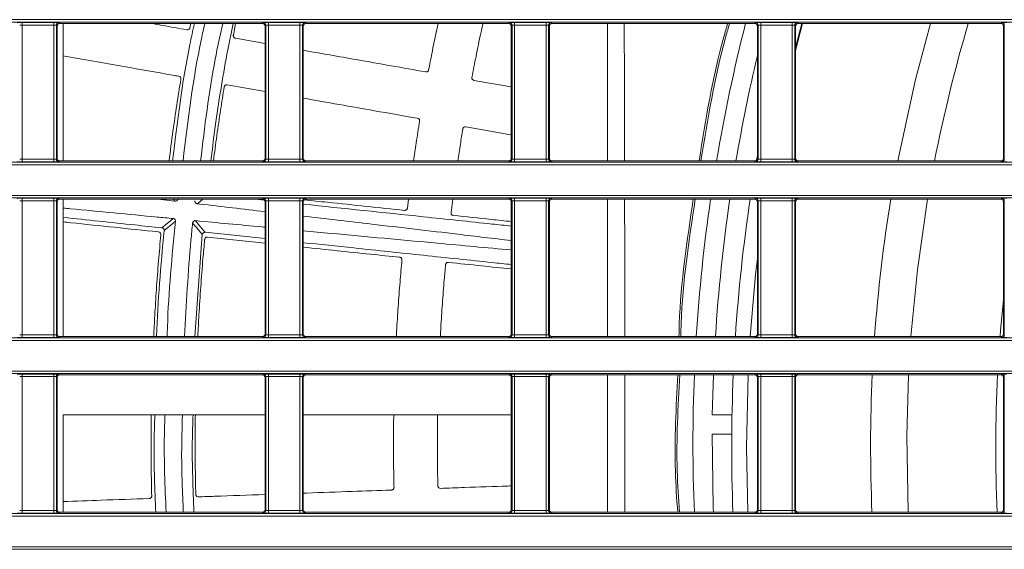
# Model space of a CAD drawing. Header units: millimetres. Extents: x 0 to 1118, y 0 to 864.
# Tile 145 of 256: x 672 to 691, y 103 to 113. Entities that reach past the tile are written whole.
import ezdxf

# ---------------------------------------------------------------- set-up
doc = ezdxf.new("R2010")
doc.units = ezdxf.units.MM

msp = doc.modelspace()

# ---------------------------------------------------------------- linework, layer by layer
at = {"color": 9, "linetype": 'Continuous', "lineweight": 0}
for p, q in [((643.227, 113.061), (706.738, 113.061)), ((706.802, 113.011), (643.277, 113.011)), ((671.568, 113.003), (672.186, 113.003)), ((671.568, 113.003), (671.568, 112.953)), ((672.186, 112.953), (671.568, 112.953)), ((671.568, 112.953), (671.568, 110.324)), ((672.186, 113.003), (672.186, 112.953)), ((672.186, 110.324), (672.186, 112.953)), ((672.236, 112.952), (672.236, 110.325)), ((672.252, 112.936), (672.236, 112.952)), ((672.286, 113.002), (672.302, 112.986)), ((676.277, 112.986), (676.293, 113.002)), ((676.343, 112.952), (676.327, 112.936)), ((676.343, 110.325), (676.343, 112.952)), ((676.393, 113.003), (677.011, 113.003)), ((676.393, 113.003), (676.393, 112.953)), ((677.011, 112.953), (676.393, 112.953)), ((676.393, 112.953), (676.393, 110.324)), ((677.011, 113.003), (677.011, 112.953)), ((677.011, 110.324), (677.011, 112.953)), ((677.061, 112.952), (677.061, 110.325)), ((677.077, 112.936), (677.061, 112.952)), ((677.111, 113.002), (677.127, 112.986)), ((681.102, 112.986), (681.118, 113.002)), ((681.168, 112.952), (681.152, 112.936)), ((681.168, 110.325), (681.168, 112.952)), ((681.218, 113.003), (681.836, 113.003)), ((681.218, 113.003), (681.218, 112.953)), ((681.836, 112.953), (681.218, 112.953)), ((681.218, 112.953), (681.218, 110.324)), ((681.836, 113.003), (681.836, 112.953)), ((681.836, 110.324), (681.836, 112.953)), ((681.886, 112.952), (681.886, 110.325)), ((681.902, 112.936), (681.886, 112.952)), ((681.936, 113.002), (681.952, 112.986)), ((685.927, 112.986), (685.943, 113.002)), ((685.993, 112.952), (685.977, 112.936)), ((685.993, 110.325), (685.993, 112.952)), ((686.043, 113.003), (686.661, 113.003)), ((686.043, 113.003), (686.043, 112.953)), ((686.661, 112.953), (686.043, 112.953)), ((686.043, 112.953), (686.043, 110.324)), ((686.661, 113.003), (686.661, 112.953)), ((686.661, 110.324), (686.661, 112.953)), ((686.711, 112.952), (686.711, 110.325)), ((686.727, 112.936), (686.711, 112.952)), ((686.727, 112.514), (686.848, 112.986)), ((686.727, 112.455), (686.863, 112.986)), ((686.761, 113.002), (686.777, 112.986)), ((690.752, 112.986), (690.768, 113.002)), ((690.818, 112.952), (690.802, 112.936)), ((690.818, 110.325), (690.818, 112.952)), ((706.738, 110.216), (643.227, 110.216)), ((643.277, 110.266), (706.802, 110.266)), ((671.568, 110.324), (672.186, 110.324)), ((671.568, 110.324), (671.568, 110.274)), ((672.186, 110.274), (671.568, 110.274)), ((672.186, 110.324), (672.186, 110.274)), ((672.236, 110.325), (672.252, 110.341)), ((672.302, 110.291), (672.286, 110.275)), ((676.293, 110.275), (676.277, 110.291)), ((676.327, 110.341), (676.343, 110.325)), ((676.393, 110.324), (677.011, 110.324)), ((676.393, 110.324), (676.393, 110.274)), ((677.011, 110.274), (676.393, 110.274)), ((677.011, 110.324), (677.011, 110.274)), ((677.061, 110.325), (677.077, 110.341)), ((677.127, 110.291), (677.111, 110.275)), ((681.118, 110.275), (681.102, 110.291)), ((681.152, 110.341), (681.168, 110.325)), ((681.218, 110.324), (681.218, 110.274)), ((681.218, 110.324), (681.836, 110.324)), ((681.836, 110.274), (681.218, 110.274)), ((681.836, 110.324), (681.836, 110.274)), ((681.886, 110.325), (681.902, 110.341)), ((681.952, 110.291), (681.936, 110.275)), ((685.943, 110.275), (685.927, 110.291)), ((685.977, 110.341), (685.993, 110.325)), ((686.043, 110.324), (686.043, 110.274)), ((686.043, 110.324), (686.661, 110.324)), ((686.661, 110.274), (686.043, 110.274)), ((686.661, 110.324), (686.661, 110.274)), ((686.711, 110.325), (686.727, 110.341)), ((686.777, 110.291), (686.761, 110.275)), ((690.768, 110.275), (690.752, 110.291)), ((690.802, 110.341), (690.818, 110.325)), ((643.227, 109.616), (706.738, 109.616)), ((706.802, 109.566), (643.277, 109.566)), ((671.568, 109.558), (672.186, 109.558)), ((671.568, 109.508), (671.568, 109.558)), ((672.186, 109.508), (671.568, 109.508)), ((671.568, 109.508), (671.568, 106.879)), ((672.186, 109.508), (672.186, 109.558)), ((672.186, 106.879), (672.186, 109.508)), ((672.236, 109.507), (672.236, 106.88)), ((672.252, 109.491), (672.236, 109.507)), ((672.286, 109.557), (672.302, 109.541)), ((676.277, 109.541), (676.293, 109.557)), ((676.343, 109.507), (676.327, 109.491)), ((676.343, 106.88), (676.343, 109.507)), ((676.393, 109.558), (677.011, 109.558)), ((676.393, 109.508), (676.393, 109.558)), ((677.011, 109.508), (676.393, 109.508)), ((676.393, 109.508), (676.393, 106.879)), ((677.011, 109.508), (677.011, 109.558)), ((677.011, 106.879), (677.011, 109.508)), ((677.061, 109.507), (677.061, 106.88)), ((677.077, 109.491), (677.061, 109.507)), ((677.111, 109.557), (677.127, 109.541)), ((681.102, 109.541), (681.118, 109.557)), ((681.168, 109.507), (681.152, 109.491)), ((681.168, 106.88), (681.168, 109.507)), ((681.218, 109.558), (681.836, 109.558)), ((681.218, 109.508), (681.218, 109.558)), ((681.836, 109.508), (681.218, 109.508)), ((681.218, 109.508), (681.218, 106.879)), ((681.836, 109.508), (681.836, 109.558)), ((681.836, 106.879), (681.836, 109.508)), ((681.886, 109.507), (681.886, 106.88)), ((681.902, 109.491), (681.886, 109.507)), ((681.936, 109.557), (681.952, 109.541)), ((685.927, 109.541), (685.943, 109.557)), ((685.993, 109.507), (685.977, 109.491)), ((685.993, 106.88), (685.993, 109.507)), ((686.043, 109.558), (686.661, 109.558)), ((686.043, 109.508), (686.043, 109.558)), ((686.661, 109.508), (686.043, 109.508)), ((686.043, 109.508), (686.043, 106.879)), ((686.661, 109.508), (686.661, 109.558)), ((686.661, 106.879), (686.661, 109.508)), ((686.711, 109.507), (686.711, 106.88)), ((686.727, 109.491), (686.711, 109.507)), ((686.761, 109.557), (686.777, 109.541)), ((690.752, 109.541), (690.768, 109.557)), ((690.818, 109.507), (690.802, 109.491)), ((690.818, 106.88), (690.818, 109.507)), ((706.738, 106.771), (643.227, 106.771)), ((643.277, 106.821), (706.802, 106.821)), ((671.568, 106.829), (671.568, 106.879)), ((671.568, 106.879), (672.186, 106.879)), ((672.186, 106.829), (671.568, 106.829)), ((672.186, 106.829), (672.186, 106.879)), ((672.236, 106.88), (672.252, 106.896)), ((672.302, 106.846), (672.286, 106.83)), ((676.293, 106.83), (676.277, 106.846)), ((676.327, 106.896), (676.343, 106.88)), ((676.393, 106.829), (676.393, 106.879)), ((676.393, 106.879), (677.011, 106.879)), ((677.011, 106.829), (676.393, 106.829)), ((677.011, 106.829), (677.011, 106.879)), ((677.061, 106.88), (677.077, 106.896)), ((677.127, 106.846), (677.111, 106.83)), ((681.118, 106.83), (681.102, 106.846)), ((681.152, 106.896), (681.168, 106.88)), ((681.218, 106.829), (681.218, 106.879)), ((681.218, 106.879), (681.836, 106.879)), ((681.836, 106.829), (681.218, 106.829)), ((681.836, 106.829), (681.836, 106.879)), ((681.886, 106.88), (681.902, 106.896)), ((681.952, 106.846), (681.936, 106.83)), ((685.943, 106.83), (685.927, 106.846)), ((685.977, 106.896), (685.993, 106.88)), ((686.043, 106.829), (686.043, 106.879)), ((686.043, 106.879), (686.661, 106.879)), ((686.661, 106.829), (686.043, 106.829)), ((686.661, 106.829), (686.661, 106.879)), ((686.711, 106.88), (686.727, 106.896)), ((686.777, 106.846), (686.761, 106.83)), ((690.768, 106.83), (690.752, 106.846)), ((690.802, 106.896), (690.818, 106.88)), ((643.227, 106.171), (706.738, 106.171)), ((706.802, 106.121), (643.277, 106.121)), ((671.568, 106.113), (672.186, 106.113)), ((671.568, 106.063), (671.568, 106.113)), ((672.186, 106.063), (671.568, 106.063)), ((671.568, 106.063), (671.568, 103.434)), ((672.186, 106.063), (672.186, 106.113)), ((672.186, 103.434), (672.186, 106.063)), ((672.236, 106.062), (672.236, 103.435)), ((672.252, 106.046), (672.236, 106.062)), ((672.286, 106.112), (672.302, 106.096)), ((676.277, 106.096), (676.293, 106.112)), ((676.343, 106.062), (676.327, 106.046)), ((676.343, 103.435), (676.343, 106.062)), ((676.393, 106.113), (677.011, 106.113)), ((676.393, 106.063), (676.393, 106.113)), ((677.011, 106.063), (676.393, 106.063)), ((676.393, 106.063), (676.393, 103.434)), ((677.011, 106.063), (677.011, 106.113)), ((677.011, 103.434), (677.011, 106.063)), ((677.061, 106.062), (677.061, 103.435)), ((677.077, 106.046), (677.061, 106.062)), ((677.111, 106.112), (677.127, 106.096)), ((681.102, 106.096), (681.118, 106.112)), ((681.168, 106.062), (681.152, 106.046)), ((681.168, 103.435), (681.168, 106.062)), ((681.218, 106.113), (681.836, 106.113)), ((681.218, 106.063), (681.218, 106.113)), ((681.836, 106.063), (681.218, 106.063)), ((681.218, 106.063), (681.218, 103.434)), ((681.836, 106.063), (681.836, 106.113)), ((681.836, 103.434), (681.836, 106.063)), ((681.886, 106.062), (681.886, 103.435)), ((681.902, 106.046), (681.886, 106.062)), ((681.936, 106.112), (681.952, 106.096)), ((685.765, 104.679), (685.796, 106.096)), ((685.927, 106.096), (685.943, 106.112)), ((685.993, 106.062), (685.977, 106.046)), ((685.993, 103.435), (685.993, 106.062)), ((686.043, 106.113), (686.661, 106.113)), ((686.043, 106.063), (686.043, 106.113)), ((686.661, 106.063), (686.043, 106.063)), ((686.043, 106.063), (686.043, 103.434)), ((686.661, 106.063), (686.661, 106.113)), ((686.661, 103.434), (686.661, 106.063)), ((686.711, 106.062), (686.711, 103.435)), ((686.727, 106.046), (686.711, 106.062)), ((686.761, 106.112), (686.777, 106.096)), ((690.752, 106.096), (690.768, 106.112)), ((690.818, 106.062), (690.802, 106.046)), ((690.818, 103.435), (690.818, 106.062)), ((685.79, 103.401), (685.765, 104.679)), ((672.236, 103.435), (672.252, 103.451)), ((676.327, 103.451), (676.343, 103.435)), ((677.061, 103.435), (677.077, 103.451)), ((681.152, 103.451), (681.168, 103.435)), ((681.886, 103.435), (681.902, 103.451)), ((685.977, 103.451), (685.993, 103.435)), ((686.711, 103.435), (686.727, 103.451)), ((690.802, 103.451), (690.818, 103.435)), ((706.738, 103.326), (643.227, 103.326)), ((643.277, 103.376), (706.802, 103.376)), ((671.568, 103.384), (671.568, 103.434)), ((671.568, 103.434), (672.186, 103.434)), ((672.186, 103.384), (671.568, 103.384)), ((672.186, 103.384), (672.186, 103.434)), ((672.302, 103.401), (672.286, 103.385)), ((676.293, 103.385), (676.277, 103.401)), ((676.393, 103.384), (676.393, 103.434)), ((676.393, 103.434), (677.011, 103.434)), ((677.011, 103.384), (676.393, 103.384)), ((677.011, 103.384), (677.011, 103.434)), ((677.127, 103.401), (677.111, 103.385)), ((681.118, 103.385), (681.102, 103.401)), ((681.218, 103.384), (681.218, 103.434)), ((681.218, 103.434), (681.836, 103.434)), ((681.836, 103.384), (681.218, 103.384)), ((681.836, 103.384), (681.836, 103.434)), ((681.952, 103.401), (681.936, 103.385)), ((685.943, 103.385), (685.927, 103.401)), ((686.043, 103.384), (686.043, 103.434)), ((686.043, 103.434), (686.661, 103.434)), ((686.661, 103.384), (686.043, 103.384)), ((686.661, 103.384), (686.661, 103.434)), ((686.777, 103.401), (686.761, 103.385)), ((690.768, 103.385), (690.752, 103.401)), ((643.227, 102.726), (706.738, 102.726)), ((706.802, 102.676), (643.277, 102.676))]:
    msp.add_line(p, q, dxfattribs=at)
at = {"color": 7, "linetype": 'Continuous', "lineweight": 15}
for p, q in [((672.252, 112.936), (672.252, 110.341)), ((672.302, 112.986), (676.277, 112.986)), ((672.371, 112.986), (672.371, 110.291)), ((674.871, 112.986), (674.855, 112.901)), ((675.751, 112.986), (675.706, 112.755)), ((676.327, 110.341), (676.327, 112.936)), ((677.077, 112.936), (677.077, 110.341)), ((677.127, 112.986), (681.102, 112.986)), ((681.152, 110.341), (681.152, 112.936)), ((681.902, 112.936), (681.902, 110.341)), ((681.952, 112.986), (685.927, 112.986)), ((683.041, 112.986), (683.041, 110.291)), ((685.977, 110.341), (685.977, 112.936)), ((686.727, 112.936), (686.727, 110.341)), ((686.777, 112.986), (690.752, 112.986)), ((690.802, 110.341), (690.802, 112.936)), ((675.746, 112.695), (676.327, 112.593)), ((676.327, 111.654), (675.585, 111.784)), ((680.422, 111.871), (681.152, 111.742)), ((676.277, 110.291), (672.302, 110.291)), ((681.102, 110.291), (677.127, 110.291)), ((685.927, 110.291), (681.952, 110.291)), ((685.977, 110.391), (685.962, 110.305)), ((690.752, 110.291), (686.777, 110.291)), ((672.252, 109.491), (672.252, 106.896)), ((672.302, 109.541), (676.277, 109.541)), ((672.371, 109.541), (672.371, 106.846)), ((674.562, 109.502), (674.225, 109.541)), ((676.313, 109.523), (676.142, 109.541)), ((676.327, 106.896), (676.327, 109.491)), ((677.077, 109.491), (677.077, 106.896)), ((677.127, 109.541), (681.102, 109.541)), ((679.139, 109.541), (679.117, 109.364)), ((680.006, 109.541), (679.973, 109.278)), ((681.152, 106.896), (681.152, 109.491)), ((681.902, 109.491), (681.902, 106.896)), ((681.952, 109.541), (685.927, 109.541)), ((683.041, 109.541), (683.041, 106.846)), ((685.977, 106.896), (685.977, 109.491)), ((686.727, 109.491), (686.727, 106.896)), ((686.777, 109.541), (690.752, 109.541)), ((690.802, 106.896), (690.802, 109.491)), ((675.151, 108.891), (676.327, 108.767)), ((674.953, 106.846), (675.096, 108.846)), ((676.327, 108.679), (675.198, 108.798)), ((676.277, 106.846), (672.302, 106.846)), ((681.102, 106.846), (677.127, 106.846)), ((685.927, 106.846), (681.952, 106.846)), ((690.752, 106.846), (686.777, 106.846)), ((672.252, 106.046), (672.252, 103.451)), ((672.302, 106.096), (676.277, 106.096)), ((676.327, 103.451), (676.327, 106.046)), ((677.077, 106.046), (677.077, 103.451)), ((677.127, 106.096), (681.102, 106.096)), ((681.152, 103.451), (681.152, 106.046)), ((681.902, 106.046), (681.902, 103.451)), ((681.952, 106.096), (685.927, 106.096)), ((683.041, 106.096), (683.041, 103.401)), ((685.117, 106.096), (685.094, 105.311)), ((685.977, 103.451), (685.977, 106.046)), ((686.727, 106.046), (686.727, 103.451)), ((686.777, 106.096), (690.752, 106.096)), ((690.802, 103.451), (690.802, 106.046)), ((672.371, 105.311), (672.371, 103.401)), ((676.327, 105.311), (672.371, 105.311)), ((681.152, 105.311), (677.077, 105.311)), ((685.48, 105.311), (685.094, 105.311)), ((685.475, 104.936), (685.09, 104.936)), ((676.277, 103.401), (672.302, 103.401)), ((681.102, 103.401), (677.127, 103.401)), ((685.927, 103.401), (681.952, 103.401)), ((690.752, 103.401), (686.777, 103.401))]:
    msp.add_line(p, q, dxfattribs=at)
at = {"color": 9, "linetype": 'Continuous', "lineweight": 0, "flags": 128}
for points in [[(688.728, 110.291), (689.077, 111.885), (689.372, 112.986)], [(674.562, 109.502), (674.56, 109.504), (674.554, 109.512), (674.531, 109.541)], [(675.109, 109.541), (675.055, 109.498), (674.997, 109.452)], [(688.987, 106.846), (689.114, 108.155), (689.313, 109.541)], [(674.306, 108.98), (674.416, 109.071), (674.471, 109.116), (674.526, 109.161)], [(674.571, 109.107), (674.528, 109.071), (674.485, 109.036), (674.418, 108.98), (674.35, 108.925)], [(675.096, 108.846), (675.061, 108.889), (675.026, 108.931), (674.967, 109.003), (674.907, 109.075)], [(674.962, 109.12), (674.963, 109.118), (674.97, 109.111), (674.995, 109.08), (675.095, 108.959), (675.126, 108.921), (675.151, 108.891)], [(685.837, 106.846), (685.942, 108.064), (685.977, 108.38)], [(688.934, 103.401), (688.907, 104.892), (688.941, 106.096)]]:
    msp.add_lwpolyline(points, dxfattribs=at)
at = {"color": 7, "linetype": 'Continuous', "lineweight": 15, "flags": 128}
for points in [[(690.802, 107.566), (690.745, 106.966), (690.735, 106.846)], [(685.09, 104.936), (685.113, 103.494), (685.117, 103.401)]]:
    msp.add_lwpolyline(points, dxfattribs=at)
at = {"color": 9, "linetype": 'Continuous', "lineweight": 0}
for centre, radius, start, end in [((672.286, 112.952), 0.05, 90.0051, 179.9949), ((676.293, 112.952), 0.05, 0.0051, 89.9949), ((677.111, 112.952), 0.05, 90.0051, 179.9949), ((681.118, 112.952), 0.05, 0.0051, 89.9949), ((681.936, 112.952), 0.05, 90.0051, 179.9949), ((685.943, 112.952), 0.05, 0.0051, 89.9949), ((686.761, 112.952), 0.05, 90.0051, 179.9949), ((718.15, 104.679), 29.243, 163.4968, 168.9356), ((690.768, 112.952), 0.05, 0.0051, 89.9949), ((672.286, 110.325), 0.05, 180.0051, 269.9949), ((676.293, 110.325), 0.05, 270.0051, 359.9949), ((677.111, 110.325), 0.05, 180.0051, 269.9949), ((681.118, 110.325), 0.05, 270.0051, 359.9949), ((681.936, 110.325), 0.05, 180.0051, 269.9949), ((685.943, 110.325), 0.05, 270.0051, 359.9949), ((686.761, 110.325), 0.05, 180.0051, 269.9949), ((690.768, 110.325), 0.05, 270.0051, 359.9949), ((672.286, 109.507), 0.05, 90.0051, 179.9949), ((676.293, 109.507), 0.05, 0.0051, 89.9949), ((677.111, 109.507), 0.05, 90.0051, 179.9949), ((681.118, 109.507), 0.05, 0.0051, 89.9949), ((681.936, 109.507), 0.05, 90.0051, 179.9949), ((685.943, 109.507), 0.05, 0.0051, 89.9949), ((686.761, 109.507), 0.05, 90.0051, 179.9949), ((718.15, 104.679), 29.953, 170.6578, 175.8508), ((690.768, 109.507), 0.05, 0.0051, 89.9949), ((672.286, 106.88), 0.05, 180.0051, 269.9949), ((676.293, 106.88), 0.05, 270.0051, 359.9949), ((677.111, 106.88), 0.05, 180.0051, 269.9949), ((681.118, 106.88), 0.05, 270.0051, 359.9949), ((681.936, 106.88), 0.05, 180.0051, 269.9949), ((685.943, 106.88), 0.05, 270.0051, 359.9949), ((686.761, 106.88), 0.05, 180.0051, 269.9949), ((690.768, 106.88), 0.05, 270.0051, 359.9949), ((672.286, 106.062), 0.05, 90.0051, 179.9949), ((676.293, 106.062), 0.05, 0.0051, 89.9949), ((677.111, 106.062), 0.05, 90.0051, 179.9949), ((681.118, 106.062), 0.05, 0.0051, 89.9949), ((681.936, 106.062), 0.05, 90.0051, 179.9949), ((685.943, 106.062), 0.05, 0.0051, 89.9949), ((686.761, 106.062), 0.05, 90.0051, 179.9949), ((718.15, 104.679), 29.953, 177.2881, 182.445), ((690.768, 106.062), 0.05, 0.0051, 89.9949), ((672.286, 103.435), 0.05, 180.0051, 269.9949), ((676.293, 103.435), 0.05, 270.0051, 359.9949), ((677.111, 103.435), 0.05, 180.0051, 269.9949), ((681.118, 103.435), 0.05, 270.0051, 359.9949), ((681.936, 103.435), 0.05, 180.0051, 269.9949), ((685.943, 103.435), 0.05, 270.0051, 359.9949), ((686.761, 103.435), 0.05, 180.0051, 269.9949), ((690.768, 103.435), 0.05, 270.0051, 359.9949)]:
    msp.add_arc(centre, radius, start, end, dxfattribs=at)
at = {"color": 7, "linetype": 'Continuous', "lineweight": 15}
for centre, radius, start, end in [((718.152, 104.748), 33.437, 165.7381, 170.4588), ((718.152, 104.748), 33.062, 166.6945, 170.3495), ((718.152, 104.748), 33.437, 171.7596, 176.4035), ((718.152, 104.748), 33.063, 171.6655, 176.3627), ((718.15, 104.679), 32.676, 171.4426, 176.1972), ((718.152, 104.748), 33.437, 177.6904, 182.3096), ((718.15, 104.679), 32.676, 177.5143, 182.2411), ((718.15, 104.679), 27.5, 177.046, 182.6633)]:
    msp.add_arc(centre, radius, start, end, dxfattribs=at)
at = {"color": 9, "linetype": 'Continuous', "lineweight": 0}
for centre, major_axis, ratio, start_param, end_param in [((671.568, 113.002), (0.1, 0), 0.008727, 1.570796, 3.132866), ((671.568, 112.952), (0.05, 0), 0.017454, 1.570796, 3.132866), ((672.186, 113.002), (0.1, 0), 0.008727, 0.008727, 1.570796), ((672.186, 112.952), (0.05, 0), 0.017454, 0.008727, 1.570796), ((676.393, 113.002), (0.1, 0), 0.008727, 1.570796, 3.132866), ((676.393, 112.952), (0.05, 0), 0.017454, 1.570796, 3.132866), ((677.011, 113.002), (0.1, 0), 0.008727, 0.008727, 1.570796), ((677.011, 112.952), (0.05, 0), 0.017454, 0.008727, 1.570796), ((681.218, 113.002), (0.1, 0), 0.008727, 1.570796, 3.132866), ((681.218, 112.952), (0.05, 0), 0.017454, 1.570796, 3.132866), ((681.836, 113.002), (0.1, 0), 0.008727, 0.008727, 1.570796), ((681.836, 112.952), (0.05, 0), 0.017454, 0.008727, 1.570796), ((686.043, 113.002), (0.1, 0), 0.008727, 1.570796, 3.132866), ((686.043, 112.952), (0.05, 0), 0.017454, 1.570796, 3.132866), ((686.661, 113.002), (0.1, 0), 0.008727, 0.008727, 1.570796), ((686.661, 112.952), (0.05, 0), 0.017454, 0.008727, 1.570796), ((690.868, 113.002), (0.1, 0), 0.008727, 1.570796, 3.132866), ((671.568, 110.275), (0.1, 0), 0.008727, 3.150319, 4.712389), ((671.568, 110.325), (0.05, 0), 0.017454, 3.150319, 4.712389), ((672.186, 110.325), (0.05, 0), 0.017454, 4.712389, 6.274459), ((672.186, 110.275), (0.1, 0), 0.008727, 4.712389, 6.274459), ((676.393, 110.275), (0.1, 0), 0.008727, 3.150319, 4.712389), ((676.393, 110.325), (0.05, 0), 0.017454, 3.150319, 4.712389), ((677.011, 110.325), (0.05, 0), 0.017454, 4.712389, 6.274459), ((677.011, 110.275), (0.1, 0), 0.008727, 4.712389, 6.274459), ((681.218, 110.275), (0.1, 0), 0.008727, 3.150319, 4.712389), ((681.218, 110.325), (0.05, 0), 0.017454, 3.150319, 4.712389), ((681.836, 110.325), (0.05, 0), 0.017454, 4.712389, 6.274459), ((681.836, 110.275), (0.1, 0), 0.008727, 4.712389, 6.274459), ((686.043, 110.275), (0.1, 0), 0.008727, 3.150319, 4.712389), ((686.043, 110.325), (0.05, 0), 0.017454, 3.150319, 4.712389), ((686.661, 110.325), (0.05, 0), 0.017454, 4.712389, 6.274459), ((686.661, 110.275), (0.1, 0), 0.008727, 4.712389, 6.274459), ((690.868, 110.275), (0.1, 0), 0.008727, 3.150319, 4.712389), ((671.568, 109.557), (0.1, 0), 0.008727, 1.570796, 3.132866), ((671.568, 109.507), (0.05, 0), 0.017454, 1.570796, 3.132866), ((672.186, 109.557), (0.1, 0), 0.008727, 0.008727, 1.570796), ((672.186, 109.507), (0.05, 0), 0.017454, 0.008727, 1.570796), ((676.393, 109.557), (0.1, 0), 0.008727, 1.570796, 3.132866), ((676.393, 109.507), (0.05, 0), 0.017454, 1.570796, 3.132866), ((677.011, 109.557), (0.1, 0), 0.008727, 0.008727, 1.570796), ((677.011, 109.507), (0.05, 0), 0.017454, 0.008727, 1.570796), ((681.218, 109.557), (0.1, 0), 0.008727, 1.570796, 3.132866), ((681.218, 109.507), (0.05, 0), 0.017454, 1.570796, 3.132866), ((681.836, 109.557), (0.1, 0), 0.008727, 0.008727, 1.570796), ((681.836, 109.507), (0.05, 0), 0.017454, 0.008727, 1.570796), ((686.043, 109.557), (0.1, 0), 0.008727, 1.570796, 3.132866), ((686.043, 109.507), (0.05, 0), 0.017454, 1.570796, 3.132866), ((686.661, 109.557), (0.1, 0), 0.008727, 0.008727, 1.570796), ((686.661, 109.507), (0.05, 0), 0.017454, 0.008727, 1.570796), ((690.868, 109.557), (0.1, 0), 0.008727, 1.570796, 3.132866), ((671.568, 106.83), (0.1, 0), 0.008727, 3.150319, 4.712389), ((671.568, 106.88), (0.05, 0), 0.017454, 3.150319, 4.712389), ((672.186, 106.88), (0.05, 0), 0.017454, 4.712389, 6.274459), ((672.186, 106.83), (0.1, 0), 0.008727, 4.712389, 6.274459), ((676.393, 106.83), (0.1, 0), 0.008727, 3.150319, 4.712389), ((676.393, 106.88), (0.05, 0), 0.017454, 3.150319, 4.712389), ((677.011, 106.88), (0.05, 0), 0.017454, 4.712389, 6.274459), ((677.011, 106.83), (0.1, 0), 0.008727, 4.712389, 6.274459), ((681.218, 106.83), (0.1, 0), 0.008727, 3.150319, 4.712389), ((681.218, 106.88), (0.05, 0), 0.017454, 3.150319, 4.712389), ((681.836, 106.88), (0.05, 0), 0.017454, 4.712389, 6.274459), ((681.836, 106.83), (0.1, 0), 0.008727, 4.712389, 6.274459), ((686.043, 106.83), (0.1, 0), 0.008727, 3.150319, 4.712389), ((686.043, 106.88), (0.05, 0), 0.017454, 3.150319, 4.712389), ((686.661, 106.88), (0.05, 0), 0.017454, 4.712389, 6.274459), ((686.661, 106.83), (0.1, 0), 0.008727, 4.712389, 6.274459), ((690.868, 106.83), (0.1, 0), 0.008727, 3.150319, 4.712389), ((671.568, 106.112), (0.1, 0), 0.008727, 1.570796, 3.132866), ((671.568, 106.062), (0.05, 0), 0.017454, 1.570796, 3.132866), ((672.186, 106.112), (0.1, 0), 0.008727, 0.008727, 1.570796), ((672.186, 106.062), (0.05, 0), 0.017454, 0.008727, 1.570796), ((676.393, 106.112), (0.1, 0), 0.008727, 1.570796, 3.132866), ((676.393, 106.062), (0.05, 0), 0.017454, 1.570796, 3.132866), ((677.011, 106.112), (0.1, 0), 0.008727, 0.008727, 1.570796), ((677.011, 106.062), (0.05, 0), 0.017454, 0.008727, 1.570796), ((681.218, 106.112), (0.1, 0), 0.008727, 1.570796, 3.132866), ((681.218, 106.062), (0.05, 0), 0.017454, 1.570796, 3.132866), ((681.836, 106.112), (0.1, 0), 0.008727, 0.008727, 1.570796), ((681.836, 106.062), (0.05, 0), 0.017454, 0.008727, 1.570796), ((686.043, 106.112), (0.1, 0), 0.008727, 1.570796, 3.132866), ((686.043, 106.062), (0.05, 0), 0.017454, 1.570796, 3.132866), ((686.661, 106.112), (0.1, 0), 0.008727, 0.008727, 1.570796), ((686.661, 106.062), (0.05, 0), 0.017454, 0.008727, 1.570796), ((690.868, 106.112), (0.1, 0), 0.008727, 1.570796, 3.132866), ((671.568, 103.385), (0.1, 0), 0.008727, 3.150319, 4.712389), ((671.568, 103.435), (0.05, 0), 0.017454, 3.150319, 4.712389), ((672.186, 103.435), (0.05, 0), 0.017454, 4.712389, 6.274459), ((672.186, 103.385), (0.1, 0), 0.008727, 4.712389, 6.274459), ((676.393, 103.385), (0.1, 0), 0.008727, 3.150319, 4.712389), ((676.393, 103.435), (0.05, 0), 0.017454, 3.150319, 4.712389), ((677.011, 103.435), (0.05, 0), 0.017454, 4.712389, 6.274459), ((677.011, 103.385), (0.1, 0), 0.008727, 4.712389, 6.274459), ((681.218, 103.385), (0.1, 0), 0.008727, 3.150319, 4.712389), ((681.218, 103.435), (0.05, 0), 0.017454, 3.150319, 4.712389), ((681.836, 103.435), (0.05, 0), 0.017454, 4.712389, 6.274459), ((681.836, 103.385), (0.1, 0), 0.008727, 4.712389, 6.274459), ((686.043, 103.385), (0.1, 0), 0.008727, 3.150319, 4.712389), ((686.043, 103.435), (0.05, 0), 0.017454, 3.150319, 4.712389), ((686.661, 103.435), (0.05, 0), 0.017454, 4.712389, 6.274459), ((686.661, 103.385), (0.1, 0), 0.008727, 4.712389, 6.274459), ((690.868, 103.385), (0.1, 0), 0.008727, 3.150319, 4.712389)]:
    msp.add_ellipse(centre, major_axis=major_axis, ratio=ratio, start_param=start_param, end_param=end_param, dxfattribs=at)
at = {"color": 7, "linetype": 'Continuous', "lineweight": 15}
for centre, major_axis, start_param, end_param in [((672.302, 112.936), (-0.0354, 0.0354), 5.497825, 7.068545), ((676.277, 112.936), (-0.0354, -0.0354), 2.356233, 3.926953), ((677.127, 112.936), (-0.0354, 0.0354), 5.497825, 7.068545), ((681.102, 112.936), (-0.0354, -0.0354), 2.356233, 3.926953), ((681.952, 112.936), (-0.0354, 0.0354), 5.497825, 7.068545), ((685.927, 112.936), (-0.0354, -0.0354), 2.356233, 3.926953), ((686.777, 112.936), (-0.0354, 0.0354), 5.497825, 7.068545), ((690.752, 112.936), (-0.0354, -0.0354), 2.356233, 3.926953), ((672.302, 110.341), (0.0354, 0.0354), 2.356233, 3.926953), ((676.277, 110.341), (0.0354, -0.0354), 5.497825, 7.068545), ((677.127, 110.341), (0.0354, 0.0354), 2.356233, 3.926953), ((681.102, 110.341), (0.0354, -0.0354), 5.497825, 7.068545), ((681.952, 110.341), (0.0354, 0.0354), 2.356233, 3.926953), ((685.927, 110.341), (0.0354, -0.0354), 5.497825, 7.068545), ((686.777, 110.341), (0.0354, 0.0354), 2.356233, 3.926953), ((690.752, 110.341), (0.0354, -0.0354), 5.497825, 7.068545), ((672.302, 109.491), (-0.0354, 0.0354), 5.497825, 7.068545), ((676.277, 109.491), (-0.0354, -0.0354), 2.356233, 3.926953), ((677.127, 109.491), (-0.0354, 0.0354), 5.497825, 7.068545), ((681.102, 109.491), (-0.0354, -0.0354), 2.356233, 3.926953), ((681.952, 109.491), (-0.0354, 0.0354), 5.497825, 7.068545), ((685.927, 109.491), (-0.0354, -0.0354), 2.356233, 3.926953), ((686.777, 109.491), (-0.0354, 0.0354), 5.497825, 7.068545), ((690.752, 109.491), (-0.0354, -0.0354), 2.356233, 3.926953), ((672.302, 106.896), (0.0354, 0.0354), 2.356233, 3.926953), ((676.277, 106.896), (0.0354, -0.0354), 5.497825, 7.068545), ((677.127, 106.896), (0.0354, 0.0354), 2.356233, 3.926953), ((681.102, 106.896), (0.0354, -0.0354), 5.497825, 7.068545), ((681.952, 106.896), (0.0354, 0.0354), 2.356233, 3.926953), ((685.927, 106.896), (0.0354, -0.0354), 5.497825, 7.068545), ((686.777, 106.896), (0.0354, 0.0354), 2.356233, 3.926953), ((690.752, 106.896), (0.0354, -0.0354), 5.497825, 7.068545), ((672.302, 106.046), (-0.0354, 0.0354), 5.497825, 7.068545), ((676.277, 106.046), (-0.0354, -0.0354), 2.356233, 3.926953), ((677.127, 106.046), (-0.0354, 0.0354), 5.497825, 7.068545), ((681.102, 106.046), (-0.0354, -0.0354), 2.356233, 3.926953), ((681.952, 106.046), (-0.0354, 0.0354), 5.497825, 7.068545), ((685.927, 106.046), (-0.0354, -0.0354), 2.356233, 3.926953), ((686.777, 106.046), (-0.0354, 0.0354), 5.497825, 7.068545), ((690.752, 106.046), (-0.0354, -0.0354), 2.356233, 3.926953), ((672.302, 103.451), (0.0354, 0.0354), 2.356233, 3.926953), ((676.277, 103.451), (0.0354, -0.0354), 5.497825, 7.068545), ((677.127, 103.451), (0.0354, 0.0354), 2.356233, 3.926953), ((681.102, 103.451), (0.0354, -0.0354), 5.497825, 7.068545), ((681.952, 103.451), (0.0354, 0.0354), 2.356233, 3.926953), ((685.927, 103.451), (0.0354, -0.0354), 5.497825, 7.068545), ((686.777, 103.451), (0.0354, 0.0354), 2.356233, 3.926953), ((690.752, 103.451), (0.0354, -0.0354), 5.497825, 7.068545)]:
    msp.add_ellipse(centre, major_axis=major_axis, ratio=0.999924, start_param=start_param, end_param=end_param, dxfattribs=at)
for points, knots in [([(674.097, 112.986), (674.169, 112.973), (674.403, 112.932), (674.636, 112.891), (674.797, 112.862)], [0, 0, 0, 0, 0.307093, 1, 1, 1, 1]), ([(674.942, 112.986), (674.911, 112.848), (674.716, 111.959), (674.608, 111.055), (674.516, 110.291)], [0, 0, 0, 0, 0.155068, 1, 1, 1, 1]), ([(675.146, 112.986), (675.123, 112.885), (674.925, 111.997), (674.816, 111.092), (674.719, 110.291)], [0, 0, 0, 0, 0.113844, 1, 1, 1, 1]), ([(675.065, 110.291), (675.144, 110.959), (675.251, 111.864), (675.446, 112.753), (675.497, 112.986)], [0, 0, 0, 0, 0.738382, 1, 1, 1, 1]), ([(675.264, 110.291), (675.296, 110.547), (675.389, 111.276), (675.535, 112.175), (675.664, 112.814), (675.699, 112.986)], [0, 0, 0, 0, 0.283519, 0.80723, 1, 1, 1, 1]), ([(679.719, 112.986), (679.71, 112.946), (679.667, 112.748), (679.605, 112.445), (679.555, 112.181), (679.534, 112.076)], [0, 0, 0, 0, 0.1326938, 0.6529371, 1, 1, 1, 1]), ([(680.599, 112.986), (680.585, 112.923), (680.537, 112.709), (680.465, 112.357), (680.408, 112.067), (680.382, 111.93)], [0, 0, 0, 0, 0.177884, 0.613064, 1, 1, 1, 1]), ([(683.368, 112.986), (683.37, 112.098), (683.373, 111.203), (683.374, 110.299), (683.374, 110.291)], [0, 0, 0, 0, 0.991188, 1, 1, 1, 1]), ([(685.395, 112.986), (685.37, 112.9), (685.113, 112.019), (684.967, 111.11), (684.835, 110.291)], [0, 0, 0, 0, 0.09789, 1, 1, 1, 1]), ([(685.433, 112.986), (685.408, 112.901), (685.151, 112.02), (685.004, 111.112), (684.872, 110.291)], [0, 0, 0, 0, 0.096446, 1, 1, 1, 1]), ([(674.855, 112.901), (674.853, 112.897), (674.851, 112.887), (674.842, 112.875), (674.83, 112.867), (674.814, 112.861), (674.803, 112.862), (674.797, 112.862)], [0, 0, 0, 0, 0.176207, 0.352041, 0.537311, 0.750012, 1, 1, 1, 1]), ([(675.746, 112.695), (675.739, 112.697), (675.726, 112.701), (675.712, 112.717), (675.705, 112.734), (675.704, 112.747), (675.705, 112.753), (675.706, 112.755)], [0, 0, 0, 0, 0.2954737, 0.550375, 0.7810854, 0.9553167, 1, 1, 1, 1]), ([(674.637, 111.952), (674.595, 111.959), (674.237, 112.022), (673.68, 112.12), (672.963, 112.247), (672.563, 112.317), (672.362, 112.353)], [0, 0, 0, 0, 0.055625, 0.476378, 0.738178, 1, 1, 1, 1]), ([(677.077, 112.46), (677.426, 112.399), (678.237, 112.256), (679.027, 112.117), (679.477, 112.037)], [0, 0, 0, 0, 0.429619, 1, 1, 1, 1]), ([(674.637, 111.952), (674.644, 111.95), (674.656, 111.946), (674.67, 111.932), (674.677, 111.916), (674.678, 111.903), (674.677, 111.896), (674.677, 111.895)], [0, 0, 0, 0, 0.306436, 0.536044, 0.767013, 0.9634, 1, 1, 1, 1]), ([(679.534, 112.076), (679.533, 112.071), (679.53, 112.062), (679.522, 112.051), (679.511, 112.042), (679.496, 112.037), (679.484, 112.036), (679.478, 112.037), (679.477, 112.037)], [0, 0, 0, 0, 0.164065, 0.327646, 0.502429, 0.711688, 0.965562, 1, 1, 1, 1]), ([(674.677, 111.895), (674.623, 111.556), (674.538, 111.022), (674.471, 110.486), (674.447, 110.291)], [0, 0, 0, 0, 0.6367669, 1, 1, 1, 1]), ([(675.527, 111.742), (675.528, 111.747), (675.531, 111.757), (675.54, 111.77), (675.553, 111.78), (675.568, 111.786), (675.579, 111.785), (675.585, 111.784)], [0, 0, 0, 0, 0.178724, 0.356988, 0.547032, 0.762076, 1, 1, 1, 1]), ([(680.422, 111.871), (680.416, 111.873), (680.403, 111.876), (680.389, 111.891), (680.382, 111.908), (680.38, 111.921), (680.382, 111.929), (680.382, 111.93)], [0, 0, 0, 0, 0.283417, 0.558425, 0.747809, 0.938257, 1, 1, 1, 1]), ([(675.527, 111.742), (675.503, 111.592), (675.452, 111.275), (675.381, 110.791), (675.337, 110.457), (675.315, 110.291)], [0, 0, 0, 0, 0.310745, 0.656759, 1, 1, 1, 1]), ([(679.316, 111.127), (679.036, 111.176), (678.3, 111.306), (677.545, 111.439), (677.077, 111.521)], [0, 0, 0, 0, 0.379688, 1, 1, 1, 1]), ([(679.357, 111.071), (679.334, 110.928), (679.292, 110.668), (679.255, 110.408), (679.239, 110.291)], [0, 0, 0, 0, 0.550948, 1, 1, 1, 1]), ([(679.316, 111.127), (679.323, 111.125), (679.335, 111.121), (679.348, 111.109), (679.356, 111.094), (679.358, 111.081), (679.357, 111.073), (679.357, 111.071)], [0, 0, 0, 0, 0.296231, 0.533426, 0.724261, 0.916286, 1, 1, 1, 1]), ([(680.203, 110.917), (680.187, 110.818), (680.154, 110.609), (680.123, 110.4), (680.107, 110.291)], [0, 0, 0, 0, 0.4761356, 1, 1, 1, 1]), ([(680.203, 110.917), (680.204, 110.922), (680.207, 110.932), (680.216, 110.944), (680.227, 110.954), (680.243, 110.961), (680.255, 110.96), (680.261, 110.96)], [0, 0, 0, 0, 0.166166, 0.33175, 0.511586, 0.724118, 1, 1, 1, 1]), ([(681.152, 110.803), (681.148, 110.804), (680.856, 110.855), (680.557, 110.908), (680.261, 110.96)], [0, 0, 0, 0, 0.011578, 1, 1, 1, 1]), ([(674.616, 109.541), (674.615, 109.537), (674.613, 109.528), (674.603, 109.516), (674.59, 109.506), (674.575, 109.501), (674.566, 109.502), (674.562, 109.502)], [0, 0, 0, 0, 0.157195, 0.387298, 0.617363, 0.847412, 1, 1, 1, 1]), ([(674.997, 109.452), (674.991, 109.453), (674.98, 109.455), (674.966, 109.466), (674.956, 109.479), (674.952, 109.494), (674.952, 109.503), (674.953, 109.507)], [0, 0, 0, 0, 0.214998, 0.429998, 0.644962, 0.85991, 1, 1, 1, 1]), ([(676.327, 109.297), (675.901, 109.347), (675.458, 109.398), (675.014, 109.45), (674.997, 109.452)], [0, 0, 0, 0, 0.960072, 1, 1, 1, 1]), ([(681.152, 109.014), (681.027, 109.027), (680.464, 109.087), (679.122, 109.228), (677.866, 109.36), (677.077, 109.443)], [0, 0, 0, 0, 0.096262, 0.432523, 1, 1, 1, 1]), ([(677.096, 109.528), (677.248, 109.512), (677.916, 109.442), (678.563, 109.374), (679.063, 109.322)], [0, 0, 0, 0, 0.228155, 1, 1, 1, 1]), ([(683.375, 109.541), (683.377, 108.78), (683.379, 107.883), (683.379, 106.982), (683.379, 106.846)], [0, 0, 0, 0, 0.84912, 1, 1, 1, 1]), ([(684.722, 109.541), (684.599, 108.729), (684.463, 107.833), (684.442, 106.93), (684.44, 106.846)], [0, 0, 0, 0, 0.907024, 1, 1, 1, 1]), ([(684.76, 109.541), (684.637, 108.732), (684.5, 107.837), (684.479, 106.933), (684.477, 106.846)], [0, 0, 0, 0, 0.903491, 1, 1, 1, 1]), ([(672.371, 109.366), (672.418, 109.362), (673.032, 109.303), (673.751, 109.235), (674.422, 109.171), (674.526, 109.161)], [0, 0, 0, 0, 0.065542, 0.855376, 1, 1, 1, 1]), ([(679.117, 109.364), (679.116, 109.36), (679.114, 109.35), (679.107, 109.339), (679.096, 109.329), (679.082, 109.322), (679.07, 109.321), (679.063, 109.322), (679.063, 109.322)], [0, 0, 0, 0, 0.1638951, 0.3273245, 0.5015266, 0.7097367, 0.9623565, 1, 1, 1, 1]), ([(680.017, 109.221), (680.01, 109.223), (679.997, 109.226), (679.983, 109.239), (679.974, 109.256), (679.972, 109.269), (679.973, 109.276), (679.973, 109.278)], [0, 0, 0, 0, 0.283152, 0.558184, 0.748336, 0.939569, 1, 1, 1, 1]), ([(672.371, 109.183), (672.84, 109.134), (673.488, 109.066), (674.128, 108.998), (674.306, 108.98)], [0, 0, 0, 0, 0.722676, 1, 1, 1, 1]), ([(674.24, 108.899), (674.236, 108.899), (673.667, 108.959), (673.046, 109.024), (672.42, 109.09), (672.371, 109.095)], [0, 0, 0, 0, 0.005884, 0.921228, 1, 1, 1, 1]), ([(674.571, 109.107), (674.503, 108.418), (674.43, 107.666), (674.41, 106.91), (674.408, 106.846)], [0, 0, 0, 0, 0.91469, 1, 1, 1, 1]), ([(674.526, 109.161), (674.532, 109.16), (674.543, 109.158), (674.557, 109.148), (674.567, 109.134), (674.571, 109.12), (674.571, 109.111), (674.571, 109.107)], [0, 0, 0, 0, 0.214431, 0.428864, 0.64326, 0.857641, 1, 1, 1, 1]), ([(674.747, 106.846), (674.782, 107.477), (674.824, 108.221), (674.896, 108.963), (674.907, 109.075)], [0, 0, 0, 0, 0.848626, 1, 1, 1, 1]), ([(674.907, 109.075), (674.908, 109.081), (674.911, 109.092), (674.921, 109.106), (674.934, 109.116), (674.949, 109.121), (674.958, 109.12), (674.962, 109.12)], [0, 0, 0, 0, 0.214959, 0.429919, 0.644844, 0.859753, 1, 1, 1, 1]), ([(674.962, 109.12), (675.396, 109.079), (675.851, 109.036), (676.306, 108.994), (676.327, 108.992)], [0, 0, 0, 0, 0.9553351, 1, 1, 1, 1]), ([(681.152, 108.729), (680.804, 108.771), (679.894, 108.879), (678.535, 109.039), (677.525, 109.157), (677.077, 109.21)], [0, 0, 0, 0, 0.256402, 0.670054, 1, 1, 1, 1]), ([(680.017, 109.221), (680.266, 109.195), (680.648, 109.155), (681.021, 109.116), (681.152, 109.102)], [0, 0, 0, 0, 0.6509557, 1, 1, 1, 1]), ([(674.35, 108.925), (674.285, 108.236), (674.219, 107.544), (674.202, 106.849), (674.202, 106.846)], [0, 0, 0, 0, 0.995067, 1, 1, 1, 1]), ([(674.24, 108.899), (674.247, 108.897), (674.26, 108.894), (674.275, 108.881), (674.283, 108.866), (674.285, 108.853), (674.285, 108.846), (674.285, 108.845)], [0, 0, 0, 0, 0.3063016, 0.5364439, 0.7679452, 0.9648186, 1, 1, 1, 1]), ([(674.35, 108.925), (674.35, 108.93), (674.351, 108.94), (674.345, 108.954), (674.336, 108.967), (674.322, 108.976), (674.312, 108.979), (674.306, 108.98)], [0, 0, 0, 0, 0.180428, 0.36047, 0.550469, 0.764761, 1, 1, 1, 1]), ([(675.151, 108.891), (675.144, 108.891), (675.13, 108.89), (675.113, 108.88), (675.102, 108.866), (675.097, 108.855), (675.097, 108.848), (675.096, 108.846)], [0, 0, 0, 0, 0.298145, 0.5678541, 0.7591288, 0.9512127, 1, 1, 1, 1]), ([(677.077, 108.922), (677.258, 108.905), (678.134, 108.823), (679.492, 108.697), (680.67, 108.589), (681.152, 108.545)], [0, 0, 0, 0, 0.133215, 0.645182, 1, 1, 1, 1]), ([(674.285, 108.845), (674.269, 108.674), (674.237, 108.316), (674.198, 107.787), (674.166, 107.292), (674.151, 106.984), (674.144, 106.846)], [0, 0, 0, 0, 0.25716, 0.538499, 0.793688, 1, 1, 1, 1]), ([(675.143, 108.752), (675.132, 108.626), (675.104, 108.317), (675.066, 107.823), (675.032, 107.313), (675.016, 106.987), (675.009, 106.846)], [0, 0, 0, 0, 0.198137, 0.4877929, 0.7774489, 1, 1, 1, 1]), ([(675.143, 108.752), (675.144, 108.757), (675.146, 108.767), (675.154, 108.78), (675.166, 108.791), (675.181, 108.798), (675.192, 108.798), (675.198, 108.798)], [0, 0, 0, 0, 0.178609, 0.356771, 0.546393, 0.760735, 1, 1, 1, 1]), ([(677.077, 108.688), (677.408, 108.654), (678.205, 108.57), (679.439, 108.44), (680.468, 108.332), (681.028, 108.273), (681.152, 108.26)], [0, 0, 0, 0, 0.236311, 0.570019, 0.904589, 1, 1, 1, 1]), ([(678.966, 108.402), (678.775, 108.422), (678.154, 108.487), (677.518, 108.554), (677.077, 108.601)], [0, 0, 0, 0, 0.306388, 1, 1, 1, 1]), ([(679.011, 108.349), (678.998, 108.204), (678.971, 107.899), (678.936, 107.433), (678.913, 107.077), (678.903, 106.881), (678.902, 106.846)], [0, 0, 0, 0, 0.288855, 0.609623, 0.930391, 1, 1, 1, 1]), ([(678.966, 108.402), (678.973, 108.401), (678.985, 108.398), (678.999, 108.386), (679.008, 108.372), (679.011, 108.359), (679.011, 108.351), (679.011, 108.349)], [0, 0, 0, 0, 0.295903, 0.534031, 0.725477, 0.918127, 1, 1, 1, 1]), ([(679.865, 108.255), (679.866, 108.26), (679.868, 108.27), (679.876, 108.283), (679.886, 108.293), (679.901, 108.301), (679.913, 108.302), (679.92, 108.302), (679.92, 108.302)], [0, 0, 0, 0, 0.1657763, 0.3309881, 0.5099887, 0.7212923, 0.9690319, 1, 1, 1, 1]), ([(681.152, 108.172), (680.958, 108.193), (680.552, 108.235), (680.138, 108.279), (679.92, 108.302)], [0, 0, 0, 0, 0.4764173, 1, 1, 1, 1]), ([(679.865, 108.255), (679.857, 108.156), (679.834, 107.901), (679.802, 107.489), (679.777, 107.119), (679.766, 106.904), (679.763, 106.846)], [0, 0, 0, 0, 0.21185, 0.543955, 0.87606, 1, 1, 1, 1]), ([(683.379, 106.096), (683.38, 105.459), (683.381, 104.56), (683.38, 103.662), (683.38, 103.401)], [0, 0, 0, 0, 0.7087097, 1, 1, 1, 1]), ([(684.42, 106.096), (684.384, 105.466), (684.334, 104.567), (684.397, 103.669), (684.416, 103.401)], [0, 0, 0, 0, 0.700817, 1, 1, 1, 1]), ([(684.457, 106.096), (684.422, 105.47), (684.371, 104.571), (684.434, 103.673), (684.453, 103.401)], [0, 0, 0, 0, 0.696207, 1, 1, 1, 1]), ([(674.098, 105.311), (674.097, 105.296), (674.094, 105.095), (674.093, 104.722), (674.096, 104.207), (674.102, 103.878), (674.106, 103.721)], [0, 0, 0, 0, 0.0282059, 0.3791997, 0.7047941, 1, 1, 1, 1]), ([(674.166, 105.311), (674.16, 105.118), (674.14, 104.482), (674.166, 103.845), (674.184, 103.401)], [0, 0, 0, 0, 0.302625, 1, 1, 1, 1]), ([(674.365, 105.311), (674.361, 105.179), (674.339, 104.543), (674.366, 103.906), (674.388, 103.401)], [0, 0, 0, 0, 0.206695, 1, 1, 1, 1]), ([(674.725, 103.401), (674.709, 103.785), (674.681, 104.422), (674.7, 105.059), (674.707, 105.311)], [0, 0, 0, 0, 0.603853, 1, 1, 1, 1]), ([(674.934, 103.401), (674.915, 103.862), (674.889, 104.499), (674.909, 105.135), (674.915, 105.311)], [0, 0, 0, 0, 0.724216, 1, 1, 1, 1]), ([(674.961, 105.311), (674.959, 105.143), (674.956, 104.791), (674.959, 104.273), (674.965, 103.922), (674.969, 103.755)], [0, 0, 0, 0, 0.323145, 0.67817, 1, 1, 1, 1]), ([(678.85, 105.311), (678.849, 105.265), (678.845, 105.058), (678.845, 104.69), (678.847, 104.261), (678.853, 103.993), (678.855, 103.887)], [0, 0, 0, 0, 0.09613, 0.436034, 0.775938, 1, 1, 1, 1]), ([(679.709, 105.311), (679.709, 105.3), (679.706, 105.133), (679.705, 104.808), (679.706, 104.356), (679.711, 104.06), (679.714, 103.921)], [0, 0, 0, 0, 0.023377, 0.361383, 0.699389, 1, 1, 1, 1]), ([(677.077, 103.777), (677.099, 103.777), (677.423, 103.789), (677.999, 103.809), (678.549, 103.828), (678.806, 103.837)], [0, 0, 0, 0, 0.038112, 0.54998, 1, 1, 1, 1]), ([(678.855, 103.887), (678.854, 103.882), (678.854, 103.873), (678.848, 103.86), (678.839, 103.849), (678.826, 103.841), (678.814, 103.837), (678.808, 103.837), (678.806, 103.837)], [0, 0, 0, 0, 0.163415, 0.326405, 0.499252, 0.705141, 0.955072, 1, 1, 1, 1]), ([(679.766, 103.871), (679.759, 103.871), (679.745, 103.872), (679.729, 103.884), (679.719, 103.899), (679.715, 103.912), (679.714, 103.919), (679.714, 103.921)], [0, 0, 0, 0, 0.282483, 0.557663, 0.749482, 0.942419, 1, 1, 1, 1]), ([(679.766, 103.871), (679.924, 103.876), (680.367, 103.892), (680.83, 103.908), (681.129, 103.918), (681.152, 103.919)], [0, 0, 0, 0, 0.338139, 0.950428, 1, 1, 1, 1]), ([(672.371, 103.612), (672.62, 103.621), (673.186, 103.641), (673.745, 103.66), (674.057, 103.671)], [0, 0, 0, 0, 0.4401711, 1, 1, 1, 1]), ([(674.106, 103.721), (674.105, 103.716), (674.105, 103.707), (674.098, 103.693), (674.089, 103.682), (674.075, 103.673), (674.063, 103.672), (674.057, 103.671)], [0, 0, 0, 0, 0.176021, 0.35171, 0.535906, 0.746552, 1, 1, 1, 1]), ([(675.02, 103.705), (675.013, 103.705), (674.999, 103.707), (674.982, 103.719), (674.972, 103.734), (674.969, 103.747), (674.969, 103.753), (674.969, 103.755)], [0, 0, 0, 0, 0.2950087, 0.5497997, 0.7821231, 0.9571422, 1, 1, 1, 1]), ([(675.02, 103.705), (675.126, 103.708), (675.566, 103.724), (675.998, 103.739), (676.327, 103.75)], [0, 0, 0, 0, 0.2400819, 1, 1, 1, 1])]:
    msp.add_open_spline(points, degree=3, knots=knots, dxfattribs=at)

doc.saveas('drawing.dxf')
